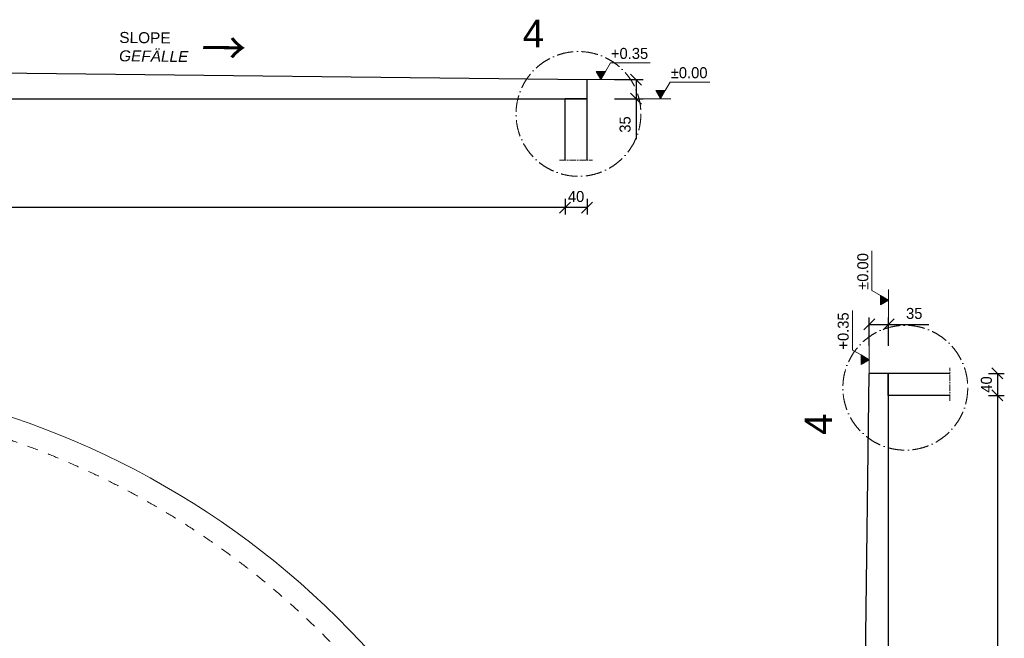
# Model space of a CAD drawing. Header units: millimetres. Extents: x -3395 to 5934498, y -177084 to 63013.
# Tile 38 of 121: x 195157 to 213042, y -73340 to -62096. Entities that reach past the tile are written whole.
import ezdxf

# ---------------------------------------------------------------- set-up
doc = ezdxf.new("R2010")
doc.units = ezdxf.units.MM
doc.linetypes.add('ACAD_ISO10W100', pattern=[18, 12, -3, 0, -3])
doc.linetypes.add('JIS_02_1.0', pattern=[2, 1, -1])
doc.layers.add('Bemaßung', color=7, linetype='Continuous', lineweight=9)
doc.layers.add('Beschriftung', color=7, linetype='Continuous', lineweight=9)
doc.styles.add('LBB3.5M1000', font='isocp.shx', dxfattribs={"height": 3.5})
doc.dimstyles.new('DIN', dxfattribs={"dimtxt": 2.5, "dimasz": 2.5, "dimexe": 1.25, "dimexo": 0.625, "dimtad": 1, "dimtih": 1, "dimdec": 4, "dimdsep": 46, "dimlunit": 6, "dimtxsty": 'Standard', "dimcen": 2.5, "dimadec": 0, "dimazin": 0, "dimtfac": 1, "dimtdec": 4, "dimtmove": 0, "dimatfit": 3, "dimfxl": 0, "dimtvp": 1, "dimtolj": 1, "dimtzin": 0, "dimarcsym": 0})

# ---------------------------------------------------------------- blocks, each defined once
blk = doc.blocks.new('_Oblique')
at = {"color": 0, "linetype": 'ByBlock', "lineweight": -2}
blk.add_line((-0.5, -0.5), (0.5, 0.5), dxfattribs=at)
blk = doc.blocks.new('*D222')
at = {"layer": 'Bemaßung', "color": 0, "lineweight": -2, "transparency": 16777216}
for p, q in [((205063, -65349), (205063, -65636)), ((205463, -65349), (205463, -65636)), ((205463, -65511), (205063, -65511))]:
    blk.add_line(p, q, dxfattribs=at)
at = {"layer": 'DEFPOINTS', "color": 0, "transparency": 16777216}
for p in [(205063, -64649), (205463, -64649), (205063, -65511)]:
    blk.add_point(p, dxfattribs=at)
at = {"layer": 'Bemaßung', "color": 0, "lineweight": -2, "transparency": 16777216, "xscale": 200, "yscale": 200, "zscale": 200, "rotation": 180}
blk.add_blockref('_Oblique', (205063, -65511), dxfattribs=at)
at = {"layer": 'Bemaßung', "color": 0, "lineweight": -2, "transparency": 16777216, "xscale": 200, "yscale": 200, "zscale": 200}
blk.add_blockref('_Oblique', (205463, -65511), dxfattribs=at)
at = {"layer": 'Bemaßung', "color": 0, "transparency": 16777216, "insert": (205263, -65311), "char_height": 200, "attachment_point": 5}
blk.add_mtext('\\A1;40', dxfattribs=at)
blk = doc.blocks.new('*D223')
at = {"layer": 'Bemaßung', "color": 0, "lineweight": -2, "transparency": 16777216}
for p, q in [((175213, -65349), (175213, -65636)), ((205063, -65349), (205063, -65636)), ((205063, -65511), (175213, -65511))]:
    blk.add_line(p, q, dxfattribs=at)
at = {"layer": 'DEFPOINTS', "color": 0, "transparency": 16777216}
for p in [(175213, -64649), (205063, -64649), (175213, -65511)]:
    blk.add_point(p, dxfattribs=at)
at = {"layer": 'Bemaßung', "color": 0, "lineweight": -2, "transparency": 16777216, "xscale": 200, "yscale": 200, "zscale": 200, "rotation": 180}
blk.add_blockref('_Oblique', (175213, -65511), dxfattribs=at)
at = {"layer": 'Bemaßung', "color": 0, "lineweight": -2, "transparency": 16777216, "xscale": 200, "yscale": 200, "zscale": 200}
blk.add_blockref('_Oblique', (205063, -65511), dxfattribs=at)
at = {"layer": 'Bemaßung', "color": 0, "transparency": 16777216, "insert": (190138, -65311), "char_height": 200, "attachment_point": 5}
blk.add_mtext('\\A1;29.85', dxfattribs=at)
blk = doc.blocks.new('*D224')
at = {"layer": 'Bemaßung', "color": 0, "lineweight": -2, "transparency": 16777216}
for p, q in [((205963, -63184), (206479, -63184)), ((206354, -63184), (206354, -63534)), ((205963, -63534), (206479, -63534)), ((206354, -63534), (206354, -64267))]:
    blk.add_line(p, q, dxfattribs=at)
at = {"layer": 'DEFPOINTS', "color": 0, "transparency": 16777216}
for p in [(205463, -63184), (206354, -63184), (205463, -63534)]:
    blk.add_point(p, dxfattribs=at)
at = {"layer": 'Bemaßung', "color": 0, "lineweight": -2, "transparency": 16777216, "xscale": 200, "yscale": 200, "zscale": 200}
for p, rotation in [((206354, -63184), 90), ((206354, -63534), 270)]:
    blk.add_blockref('_Oblique', p, dxfattribs=dict(at, rotation=rotation))
at = {"layer": 'Bemaßung', "color": 0, "transparency": 16777216, "insert": (206154, -64001), "char_height": 200, "attachment_point": 5, "rotation": 90}
blk.add_mtext('\\A1;35', dxfattribs=at)
blk = doc.blocks.new('*D229')
at = {"layer": 'Bemaßung', "color": 0, "lineweight": -2, "transparency": 16777216}
for p, q in [((212755, -68526), (213042, -68526)), ((212917, -68526), (212917, -68926)), ((212755, -68926), (213042, -68926))]:
    blk.add_line(p, q, dxfattribs=at)
at = {"layer": 'DEFPOINTS', "color": 0, "transparency": 16777216}
for p in [(212055, -68526), (212055, -68926), (212917, -68926)]:
    blk.add_point(p, dxfattribs=at)
at = {"layer": 'Bemaßung', "color": 0, "lineweight": -2, "transparency": 16777216, "xscale": 200, "yscale": 200, "zscale": 200}
for p, rotation in [((212917, -68526), 90), ((212917, -68926), 270)]:
    blk.add_blockref('_Oblique', p, dxfattribs=dict(at, rotation=rotation))
at = {"layer": 'Bemaßung', "color": 0, "transparency": 16777216, "insert": (212717, -68726), "char_height": 200, "attachment_point": 5, "rotation": 90}
blk.add_mtext('\\A1;40', dxfattribs=at)
blk = doc.blocks.new('*D230')
at = {"layer": 'Bemaßung', "color": 0, "lineweight": -2, "transparency": 16777216}
for p, q in [((212755, -68926), (213042, -68926)), ((212917, -68926), (212917, -98776)), ((212755, -98776), (213042, -98776))]:
    blk.add_line(p, q, dxfattribs=at)
at = {"layer": 'DEFPOINTS', "color": 0, "transparency": 16777216}
for p in [(212055, -68926), (212055, -98776), (212917, -98776)]:
    blk.add_point(p, dxfattribs=at)
at = {"layer": 'Bemaßung', "color": 0, "lineweight": -2, "transparency": 16777216, "xscale": 200, "yscale": 200, "zscale": 200}
for p, rotation in [((212917, -68926), 90), ((212917, -98776), 270)]:
    blk.add_blockref('_Oblique', p, dxfattribs=dict(at, rotation=rotation))
at = {"layer": 'Bemaßung', "color": 0, "transparency": 16777216, "insert": (212717, -83851), "char_height": 200, "attachment_point": 5, "rotation": 90}
blk.add_mtext('\\A1;29.85', dxfattribs=at)
blk = doc.blocks.new('*D231')
at = {"layer": 'Bemaßung', "color": 0, "lineweight": -2, "transparency": 16777216}
for p, q in [((210590, -68026), (210590, -67511)), ((210940, -68026), (210940, -67511)), ((210590, -67636), (210940, -67636)), ((210940, -67636), (211673, -67636))]:
    blk.add_line(p, q, dxfattribs=at)
at = {"layer": 'DEFPOINTS', "color": 0, "transparency": 16777216}
for p in [(210590, -67636), (210590, -68526), (210940, -68526)]:
    blk.add_point(p, dxfattribs=at)
at = {"layer": 'Bemaßung', "color": 0, "lineweight": -2, "transparency": 16777216, "xscale": 200, "yscale": 200, "zscale": 200, "rotation": 180}
blk.add_blockref('_Oblique', (210590, -67636), dxfattribs=at)
at = {"layer": 'Bemaßung', "color": 0, "lineweight": -2, "transparency": 16777216, "xscale": 200, "yscale": 200, "zscale": 200}
blk.add_blockref('_Oblique', (210940, -67636), dxfattribs=at)
at = {"layer": 'Bemaßung', "color": 0, "transparency": 16777216, "insert": (211406, -67436), "char_height": 200, "attachment_point": 5}
blk.add_mtext('\\A1;35', dxfattribs=at)

msp = doc.modelspace()

# ---------------------------------------------------------------- hatches: boundary and pattern name
at = {"layer": 'Bemaßung'}
h = msp.add_hatch(color=256, dxfattribs=at)
h.dxf.hatch_style = 1
h.paths.add_polyline_path([(205713.42775, -63183.97052), (205799.2735, -63035.28132), (205627.582, -63035.28132)])
h = msp.add_hatch(color=256, dxfattribs=at)
h.dxf.hatch_style = 1
h.paths.add_polyline_path([(206795.59259, -63533.97052), (206881.43834, -63385.28132), (206709.74684, -63385.28132)])
h = msp.add_hatch(color=256, dxfattribs=at)
h.dxf.hatch_style = 1
h.paths.add_polyline_path([(210939.72116, -67193.62652), (210791.03196, -67107.78078), (210791.03196, -67279.47227)])
h = msp.add_hatch(color=256, dxfattribs=at)
h.dxf.hatch_style = 1
h.paths.add_polyline_path([(210589.72116, -68275.79137), (210441.03196, -68189.94562), (210441.03196, -68361.63711)])

# ---------------------------------------------------------------- linework, layer by layer
for p, q in [((192138.42775, -63033.97052), (205463.42775, -63183.97052)), ((205463.42775, -64649.49795), (205463.42775, -63183.97052)), ((175213.42775, -63533.97052), (205063.42775, -63533.97052)), ((205063.42775, -63525.97052), (205463.42775, -63525.97052)), ((205063.42775, -63525.97052), (205063.42775, -63533.97052)), ((205063.42775, -64649.49795), (205063.42775, -63533.97052)), ((205063.42775, -63533.97052), (205463.42775, -63533.97052)), ((210439.72116, -79754.08805), (210589.72116, -68525.79137)), ((212055.2486, -68525.79137), (210589.72116, -68525.79137)), ((210931.72116, -68925.79137), (210931.72116, -68525.79137)), ((210939.72116, -68925.79137), (210939.72116, -68525.79137)), ((210931.72116, -68925.79137), (210939.72116, -68925.79137)), ((210939.72116, -83850.79137), (210939.72116, -68925.79137)), ((212055.2486, -68925.79137), (210939.72116, -68925.79137))]:
    msp.add_line(p, q)
at = {"linetype": 'ACAD_ISO10W100', "lineweight": 18, "ltscale": 10}
for p, q in [((204963.42775, -64649.49795), (205563.42775, -64649.49795)), ((212055.2486, -69025.79137), (212055.2486, -68425.79137))]:
    msp.add_line(p, q, dxfattribs=at)
at = {"linetype": 'ACAD_ISO10W100', "lineweight": 18, "ltscale": 25}
for centre in [(205306.75917, -63808.86718), (211243.56434, -68785.87396)]:
    msp.add_circle(centre, 1134.02475, dxfattribs=at)
at = {"lineweight": 18, "ltscale": 10}
msp.add_arc((190138.42775, -83850.79137), 15325, 33.593264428, 180, dxfattribs=at)
at = {"linetype": 'JIS_02_1.0', "lineweight": 18, "ltscale": 200}
msp.add_arc((190138.42775, -83850.79137), 14925, 33.689697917, 131.879108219, dxfattribs=at)
at = {"layer": 'Bemaßung'}
for p, q in [((205799.2735, -63035.28132), (205888.01924, -62881.56919)), ((205888.01924, -62881.56919), (206609.17223, -62881.56919)), ((205463.42775, -63183.97052), (205963.42775, -63183.97052)), ((206881.43834, -63385.28132), (206970.18408, -63231.56919)), ((206970.18408, -63231.56919), (207691.33707, -63231.56919)), ((206353.66804, -63533.97052), (206986.60455, -63533.97052)), ((210637.31983, -67019.03503), (210637.31983, -66297.88204)), ((210791.03196, -67107.78078), (210637.31983, -67019.03503)), ((210939.72116, -67635.55108), (210939.72116, -67002.61457)), ((210287.31983, -68101.19987), (210287.31983, -67380.04688)), ((210441.03196, -68189.94562), (210287.31983, -68101.19987)), ((210589.72116, -68525.79137), (210589.72116, -68025.79137))]:
    msp.add_line(p, q, dxfattribs=at)
for points in [[(205713.42775, -63183.97052), (205799.2735, -63035.28132), (205627.582, -63035.28132)], [(206795.59259, -63533.97052), (206881.43834, -63385.28132), (206709.74684, -63385.28132)], [(210939.72116, -67193.62652), (210791.03196, -67107.78078), (210791.03196, -67279.47227)], [(210589.72116, -68275.79137), (210441.03196, -68189.94562), (210441.03196, -68361.63711)]]:
    msp.add_lwpolyline(points, close=True, dxfattribs=at)

# ---------------------------------------------------------------- texts
at = {"width": 635.4487125, "attachment_point": 1, "rotation": 359.35504661, "style": 'LBB3.5M1000'}
for s, insert, char_height in [('{\\fArial|b0|i0|c0|p34;SLOPE\\fMS Shell Dlg|b0|i0|c0|p0;\\P\\fArial|b0|i1|c0|p34;GEFÄLLE}', (196967.4284, -62317.82698), 200), ('{\\fSimSun|b0|i0|c134|p2;→}', (198460.00885, -62309.30689), 600)]:
    msp.add_mtext(s, dxfattribs=dict(at, insert=insert, char_height=char_height))
at = {"layer": 'Bemaßung', "char_height": 200, "attachment_point": 5}
for s, insert in [('\\A1;+0.35', (206234.81956, -62710.14636)), ('\\A1;%%P0.00', (207316.9844, -63060.52467))]:
    msp.add_mtext(s, dxfattribs=dict(at, insert=insert))
at = {"layer": 'Bemaßung', "char_height": 200, "attachment_point": 5, "rotation": 90}
for s, insert in [('\\A1;%%P0.00', (210472.92207, -66672.23472)), ('\\A1;+0.35', (210116.33398, -67754.39956))]:
    msp.add_mtext(s, dxfattribs=dict(at, insert=insert))
at = {"layer": 'Beschriftung', "insert": (204295.06638, -62095.51404), "char_height": 500, "width": 335.8461916, "attachment_point": 1, "style": 'LBB3.5M1000'}
msp.add_mtext('{\\fArial|b0|i0|c0|p34;4}', dxfattribs=at)
at = {"layer": 'Beschriftung', "insert": (209414.92826, -69642.61371), "char_height": 500, "width": 335.8461916, "attachment_point": 1, "rotation": 90, "style": 'LBB3.5M1000'}
msp.add_mtext('{\\fArial|b0|i0|c0|p34;4}', dxfattribs=at)

# ---------------------------------------------------------------- dimensions: what is measured, and where the dimension line sits
at = {"layer": 'Bemaßung'}
for base, p1, p2, angle, text, override, picture, middle in [((206353.66804, -63183.97052), (205463.42775, -63533.97052), (205463.42775, -63183.97052), 90, '35', {"dimscale": 100, "dimtxt": 2, "dimasz": 2, "dimexo": 5, "dimgap": 1, "dimtih": 0, "dimblk1": 'Oblique', "dimblk2": 'Oblique', "dimsah": 1}, '*D224', (206353.66804, -64000.63719)), ((210589.72116, -67635.55108), (210939.72116, -68525.79137), (210589.72116, -68525.79137), 180, '35', {"dimscale": 100, "dimtxt": 2, "dimasz": 2, "dimexo": 5, "dimgap": 1, "dimtih": 0, "dimblk1": 'Oblique', "dimblk2": 'Oblique', "dimsah": 1}, '*D231', (211406.38783, -67635.55108)), ((212916.96043, -68925.79137), (212055.2486, -68525.79137), (212055.2486, -68925.79137), 90, '40', {"dimscale": 100, "dimtxt": 2, "dimasz": 2, "dimexo": 7, "dimgap": 1, "dimtih": 0, "dimblk1": 'Oblique', "dimblk2": 'Oblique', "dimsah": 1, "dimtmove": 2}, '*D229', (212716.96043, -68725.79137))]:
    dim = msp.add_linear_dim(base=base, p1=p1, p2=p2, angle=angle, text=text, dimstyle='DIN', override=override, dxfattribs=at)
    dim.commit()
    dim.dimension.update_dxf_attribs({"geometry": picture, "text_midpoint": middle, "dimtype": 160})
dim = msp.add_linear_dim(base=(175213.42775, -65511.20979), p1=(205063.42775, -64649.49795), p2=(175213.42775, -64649.49795), text='29.85', dimstyle='DIN', override={"dimscale": 100, "dimtxt": 2, "dimasz": 2, "dimexo": 7, "dimgap": 1, "dimtih": 0, "dimblk1": 'Oblique', "dimblk2": 'Oblique', "dimsah": 1, "dimtmove": 2}, dxfattribs=at)
dim.commit()
dim.dimension.update_dxf_attribs({"geometry": '*D223', "text_midpoint": (190138.42775, -65311.20979)})
dim = msp.add_linear_dim(base=(205063.42775, -65511.20979), p1=(205463.42775, -64649.49795), p2=(205063.42775, -64649.49795), text='40', dimstyle='DIN', override={"dimscale": 100, "dimtxt": 2, "dimasz": 2, "dimexo": 7, "dimgap": 1, "dimtih": 0, "dimblk1": 'Oblique', "dimblk2": 'Oblique', "dimsah": 1, "dimtmove": 2}, dxfattribs=at)
dim.commit()
dim.dimension.update_dxf_attribs({"geometry": '*D222', "text_midpoint": (205263.42775, -65311.20979), "dimtype": 160})
dim = msp.add_linear_dim(base=(212916.96043, -98775.79137), p1=(212055.2486, -68925.79137), p2=(212055.2486, -98775.79137), angle=90, text='29.85', dimstyle='DIN', override={"dimscale": 100, "dimtxt": 2, "dimasz": 2, "dimexo": 7, "dimgap": 1, "dimtih": 0, "dimblk1": 'Oblique', "dimblk2": 'Oblique', "dimsah": 1, "dimtmove": 2}, dxfattribs=at)
dim.commit()
dim.dimension.update_dxf_attribs({"geometry": '*D230', "text_midpoint": (212716.96043, -83850.79137)})

doc.saveas('drawing.dxf')
